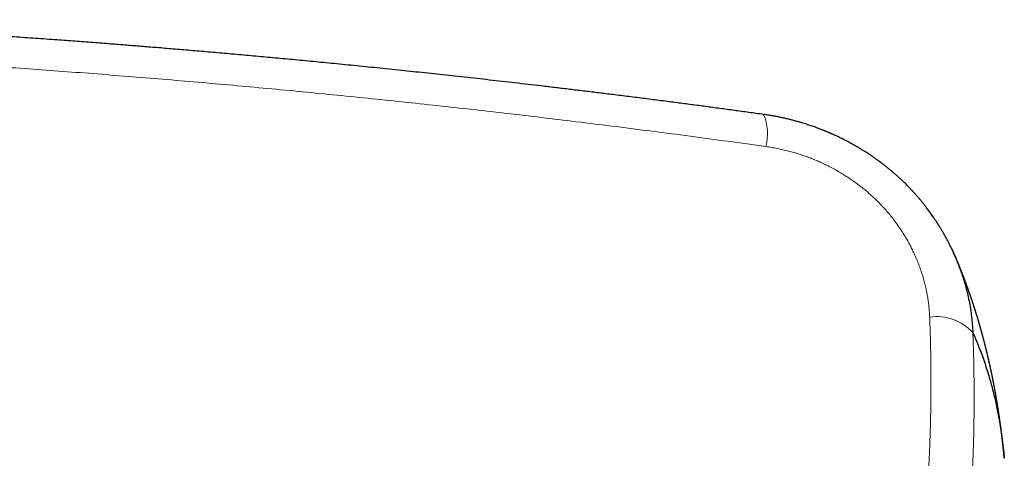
# Model space of a CAD drawing. Header units: millimetres. Extents: x 8 to 755, y 12 to 435.
# Tile 33 of 53: x 433 to 487, y 393 to 417. Entities that reach past the tile are written whole.
import ezdxf

# ---------------------------------------------------------------- set-up
doc = ezdxf.new("R2010")
doc.units = ezdxf.units.MM

msp = doc.modelspace()

# ---------------------------------------------------------------- linework, layer by layer
at = {"color": 252, "linetype": 'Continuous', "lineweight": 0}
msp.add_line((484.142, 404.272), (484.16, 404.226), dxfattribs=at)
at = {"color": 7, "linetype": 'Continuous', "lineweight": 30}
msp.add_line((484.167, 404.215), (484.162, 404.227), dxfattribs=at)
at = {"color": 252, "linetype": 'Continuous', "lineweight": 0}
for centre, radius, start, end in [((471.005, 410.942), 2.842, 346.036, 22.3509), ((483.154, 398.231), 2.679, 42.1815, 98.3417)]:
    msp.add_arc(centre, radius, start, end, dxfattribs=at)
at = {"color": 7, "linetype": 'Continuous', "lineweight": 30}
for points, knots in [([(473.634, 412.023), (473.364, 412.06), (472.828, 412.134), (472.026, 412.243), (471.232, 412.35), (470.445, 412.456), (469.665, 412.559), (468.847, 412.666), (467.992, 412.776), (467.101, 412.89), (466.221, 413.002), (465.38, 413.107), (464.58, 413.205), (463.82, 413.298), (463.067, 413.389), (462.323, 413.478), (461.587, 413.566), (460.859, 413.651), (460.139, 413.734), (459.427, 413.816), (458.724, 413.896), (458.029, 413.974), (457.342, 414.05), (456.663, 414.125), (455.993, 414.198), (455.331, 414.269), (454.677, 414.339), (454.021, 414.408), (453.364, 414.477), (452.706, 414.545), (452.056, 414.611), (451.416, 414.676), (450.785, 414.739), (450.173, 414.8), (449.578, 414.858), (449.001, 414.914), (448.433, 414.969), (447.873, 415.022), (447.321, 415.074), (446.778, 415.124), (446.243, 415.174), (445.708, 415.223), (445.174, 415.271), (444.641, 415.319), (444.117, 415.365), (443.602, 415.411), (443.096, 415.455), (442.599, 415.498), (442.112, 415.539), (441.634, 415.58), (441.165, 415.619), (440.705, 415.657), (440.255, 415.694), (439.822, 415.729), (439.406, 415.763), (439.007, 415.795), (438.616, 415.826), (438.233, 415.856), (437.817, 415.888), (437.364, 415.924), (436.872, 415.961), (436.381, 415.998), (435.889, 416.035), (435.397, 416.072), (434.679, 416.124), (433.735, 416.192), (432.489, 416.279), (431.162, 416.369), (429.755, 416.461), (428.307, 416.552), (426.819, 416.642), (425.289, 416.731), (423.752, 416.816), (422.208, 416.898), (420.703, 416.973), (419.239, 417.043), (417.817, 417.107), (416.391, 417.168), (415.386, 417.21), (414.856, 417.23), (414.803, 417.232)], [0, 0, 0, 0, 0.013888, 0.027646, 0.041276, 0.054776, 0.068147, 0.081389, 0.096829, 0.112089, 0.12717, 0.142071, 0.155224, 0.168233, 0.181099, 0.193821, 0.2064, 0.218836, 0.231128, 0.243277, 0.255282, 0.267144, 0.278862, 0.290436, 0.301867, 0.313155, 0.324298, 0.335299, 0.346668, 0.357881, 0.368935, 0.379832, 0.390571, 0.401153, 0.411106, 0.420916, 0.430582, 0.440104, 0.449482, 0.458717, 0.467808, 0.476755, 0.485974, 0.495035, 0.503938, 0.512683, 0.521271, 0.529701, 0.537973, 0.546087, 0.554043, 0.561841, 0.569482, 0.576964, 0.583875, 0.590645, 0.597275, 0.603764, 0.610113, 0.618474, 0.626784, 0.635107, 0.643444, 0.651793, 0.660156, 0.679922, 0.69976, 0.723473, 0.74729, 0.771211, 0.796955, 0.822819, 0.848801, 0.874903, 0.901123, 0.925063, 0.949101, 0.973199, 0.997297, 1, 1, 1, 1]), ([(484.162, 404.227), (484.125, 404.31), (484.05, 404.482), (483.928, 404.74), (483.797, 405.001), (483.688, 405.206), (483.607, 405.353), (483.557, 405.443), (483.508, 405.529), (483.462, 405.608), (483.42, 405.679), (483.381, 405.743), (483.347, 405.8), (483.316, 405.85), (483.29, 405.891), (483.269, 405.925), (483.252, 405.952), (483.238, 405.974), (483.229, 405.989), (483.222, 406), (483.215, 406.011), (483.206, 406.025), (483.192, 406.046), (483.174, 406.074), (483.151, 406.11), (483.124, 406.152), (483.092, 406.2), (483.055, 406.255), (482.982, 406.363), (482.872, 406.522), (482.726, 406.724), (482.592, 406.902), (482.47, 407.058), (482.363, 407.192), (482.258, 407.319), (482.175, 407.417), (482.113, 407.49), (482.071, 407.538), (482.03, 407.584), (481.996, 407.623), (481.969, 407.653), (481.95, 407.673), (481.936, 407.69), (481.924, 407.702), (481.914, 407.713), (481.902, 407.727), (481.885, 407.745), (481.864, 407.768), (481.841, 407.794), (481.816, 407.821), (481.777, 407.863), (481.722, 407.921), (481.653, 407.993), (481.581, 408.067), (481.506, 408.143), (481.426, 408.222), (481.339, 408.307), (481.245, 408.397), (481.144, 408.492), (481.035, 408.592), (480.918, 408.696), (480.794, 408.805), (480.662, 408.917), (480.549, 409.011), (480.458, 409.085), (480.393, 409.137), (480.334, 409.183), (480.28, 409.226), (480.232, 409.263), (480.19, 409.296), (480.153, 409.324), (480.122, 409.347), (480.097, 409.366), (480.08, 409.378), (480.068, 409.387), (480.057, 409.396), (480.044, 409.406), (480.027, 409.418), (480.007, 409.433), (479.984, 409.45), (479.955, 409.471), (479.917, 409.498), (479.872, 409.532), (479.82, 409.568), (479.763, 409.609), (479.699, 409.653), (479.6, 409.722), (479.465, 409.813), (479.267, 409.943), (479.038, 410.087), (478.776, 410.244), (478.557, 410.369), (478.383, 410.464), (478.257, 410.531), (478.132, 410.597), (478.011, 410.658), (477.901, 410.712), (477.802, 410.761), (477.713, 410.803), (477.632, 410.841), (477.559, 410.875), (477.493, 410.905), (477.435, 410.931), (477.391, 410.95), (477.36, 410.964), (477.339, 410.974), (477.319, 410.982), (477.301, 410.99), (477.282, 410.998), (477.261, 411.007), (477.233, 411.019), (477.198, 411.034), (477.156, 411.052), (477.107, 411.073), (477.051, 411.096), (476.987, 411.122), (476.914, 411.152), (476.832, 411.184), (476.742, 411.219), (476.645, 411.256), (476.54, 411.295), (476.429, 411.336), (476.313, 411.377), (476.191, 411.418), (476.063, 411.461), (475.927, 411.505), (475.781, 411.55), (475.623, 411.597), (475.455, 411.645), (475.279, 411.693), (475.094, 411.741), (474.9, 411.788), (474.702, 411.832), (474.5, 411.875), (474.294, 411.916), (474.081, 411.954), (473.86, 411.991), (473.71, 412.012), (473.634, 412.023)], [0, 0, 0, 0, 0.020104, 0.04144, 0.063071, 0.085006, 0.092802, 0.100609, 0.10798, 0.114756, 0.120938, 0.126432, 0.131353, 0.135701, 0.139476, 0.142244, 0.144595, 0.146527, 0.147904, 0.148574, 0.149442, 0.15072, 0.152408, 0.154951, 0.158075, 0.16178, 0.166066, 0.170932, 0.176263, 0.195133, 0.213476, 0.231293, 0.24431, 0.256992, 0.269059, 0.280458, 0.285262, 0.289936, 0.294481, 0.298878, 0.301295, 0.303309, 0.304921, 0.306131, 0.306963, 0.308288, 0.310125, 0.31247, 0.315062, 0.31776, 0.320565, 0.327595, 0.335215, 0.342518, 0.350286, 0.358516, 0.36728, 0.376833, 0.387002, 0.397786, 0.409183, 0.421192, 0.433812, 0.447041, 0.453468, 0.459484, 0.46498, 0.469956, 0.474411, 0.478282, 0.481652, 0.484522, 0.48684, 0.488294, 0.489182, 0.490113, 0.49133, 0.492833, 0.494623, 0.496699, 0.499062, 0.502657, 0.506761, 0.511373, 0.516493, 0.52212, 0.52823, 0.542908, 0.557576, 0.579785, 0.601977, 0.624152, 0.634602, 0.645048, 0.655463, 0.665328, 0.674454, 0.682216, 0.689348, 0.695853, 0.70173, 0.706978, 0.711598, 0.715517, 0.717391, 0.719068, 0.720612, 0.722027, 0.723358, 0.725025, 0.727127, 0.729942, 0.733283, 0.737151, 0.741546, 0.746467, 0.752261, 0.758647, 0.765625, 0.773194, 0.781354, 0.790106, 0.798899, 0.808217, 0.81806, 0.828429, 0.839322, 0.851449, 0.864166, 0.877474, 0.891373, 0.905862, 0.920941, 0.935701, 0.950986, 0.966797, 0.983135, 1, 1, 1, 1]), ([(486.871, 393.119), (486.87, 393.128), (486.868, 393.145), (486.866, 393.169), (486.864, 393.189), (486.862, 393.206), (486.861, 393.22), (486.86, 393.232), (486.859, 393.243), (486.858, 393.253), (486.857, 393.263), (486.856, 393.275), (486.854, 393.289), (486.853, 393.302), (486.852, 393.314), (486.851, 393.324), (486.85, 393.334), (486.849, 393.346), (486.847, 393.362), (486.845, 393.381), (486.844, 393.4), (486.842, 393.417), (486.84, 393.433), (486.839, 393.447), (486.837, 393.462), (486.836, 393.477), (486.834, 393.492), (486.833, 393.504), (486.832, 393.516), (486.831, 393.526), (486.83, 393.535), (486.829, 393.544), (486.828, 393.556), (486.826, 393.569), (486.825, 393.584), (486.823, 393.598), (486.822, 393.609), (486.821, 393.619), (486.82, 393.628), (486.819, 393.64), (486.817, 393.654), (486.816, 393.669), (486.814, 393.684), (486.813, 393.698), (486.811, 393.711), (486.81, 393.722), (486.809, 393.734), (486.807, 393.749), (486.806, 393.766), (486.804, 393.783), (486.802, 393.8), (486.8, 393.813), (486.799, 393.824), (486.798, 393.835), (486.797, 393.848), (486.795, 393.863), (486.793, 393.877), (486.792, 393.89), (486.791, 393.9), (486.79, 393.909), (486.789, 393.92), (486.787, 393.932), (486.786, 393.947), (486.784, 393.962), (486.782, 393.977), (486.78, 393.993), (486.779, 394.009), (486.777, 394.027), (486.775, 394.045), (486.772, 394.065), (486.77, 394.085), (486.768, 394.103), (486.766, 394.12), (486.764, 394.134), (486.763, 394.148), (486.761, 394.159), (486.76, 394.171), (486.759, 394.183), (486.757, 394.197), (486.755, 394.212), (486.753, 394.227), (486.752, 394.24), (486.75, 394.253), (486.749, 394.265), (486.747, 394.278), (486.745, 394.293), (486.744, 394.308), (486.742, 394.323), (486.74, 394.337), (486.739, 394.348), (486.738, 394.358), (486.737, 394.367), (486.735, 394.377), (486.734, 394.389), (486.732, 394.404), (486.73, 394.419), (486.728, 394.434), (486.726, 394.451), (486.724, 394.472), (486.72, 394.499), (486.717, 394.527), (486.713, 394.555), (486.71, 394.58), (486.707, 394.602), (486.704, 394.624), (486.702, 394.645), (486.699, 394.665), (486.697, 394.685), (486.694, 394.705), (486.691, 394.727), (486.689, 394.747), (486.686, 394.767), (486.684, 394.784), (486.682, 394.8), (486.68, 394.814), (486.678, 394.828), (486.676, 394.842), (486.674, 394.857), (486.672, 394.872), (486.67, 394.887), (486.668, 394.902), (486.667, 394.914), (486.665, 394.924), (486.664, 394.933), (486.663, 394.943), (486.661, 394.957), (486.659, 394.972), (486.656, 394.989), (486.654, 395.008), (486.651, 395.026), (486.649, 395.046), (486.646, 395.065), (486.643, 395.086), (486.64, 395.108), (486.637, 395.13), (486.634, 395.148), (486.632, 395.163), (486.631, 395.173), (486.629, 395.183), (486.628, 395.192), (486.627, 395.202), (486.625, 395.215), (486.623, 395.228), (486.621, 395.242), (486.619, 395.257), (486.617, 395.271), (486.615, 395.286), (486.612, 395.302), (486.61, 395.319), (486.608, 395.335), (486.606, 395.349), (486.604, 395.362), (486.602, 395.373), (486.601, 395.382), (486.6, 395.391), (486.598, 395.402), (486.596, 395.415), (486.594, 395.429), (486.592, 395.445), (486.589, 395.461), (486.587, 395.476), (486.585, 395.492), (486.582, 395.507), (486.58, 395.524), (486.577, 395.542), (486.575, 395.56), (486.572, 395.579), (486.569, 395.598), (486.566, 395.619), (486.563, 395.637), (486.56, 395.656), (486.557, 395.675), (486.554, 395.694), (486.551, 395.714), (486.549, 395.729), (486.547, 395.741), (486.545, 395.751), (486.544, 395.762), (486.542, 395.774), (486.54, 395.787), (486.538, 395.801), (486.535, 395.818), (486.532, 395.839), (486.527, 395.868), (486.522, 395.899), (486.517, 395.93), (486.512, 395.96), (486.507, 395.991), (486.503, 396.02), (486.499, 396.045), (486.495, 396.066), (486.492, 396.085), (486.489, 396.104), (486.486, 396.124), (486.483, 396.143), (486.48, 396.161), (486.477, 396.178), (486.474, 396.194), (486.471, 396.211), (486.468, 396.231), (486.464, 396.252), (486.461, 396.272), (486.458, 396.289), (486.455, 396.306), (486.453, 396.323), (486.45, 396.34), (486.447, 396.357), (486.444, 396.373), (486.442, 396.386), (486.44, 396.397), (486.438, 396.407), (486.437, 396.417), (486.434, 396.428), (486.432, 396.442), (486.429, 396.458), (486.426, 396.475), (486.424, 396.492), (486.421, 396.507), (486.419, 396.52), (486.415, 396.539), (486.411, 396.561), (486.407, 396.585), (486.403, 396.607), (486.4, 396.626), (486.396, 396.647), (486.392, 396.67), (486.388, 396.693), (486.384, 396.714), (486.381, 396.731), (486.378, 396.746), (486.376, 396.762), (486.372, 396.779), (486.369, 396.798), (486.366, 396.815), (486.364, 396.828), (486.362, 396.838), (486.36, 396.846), (486.359, 396.854), (486.357, 396.863), (486.355, 396.875), (486.352, 396.891), (486.349, 396.908), (486.346, 396.926), (486.343, 396.942), (486.34, 396.957), (486.337, 396.971), (486.335, 396.985), (486.332, 396.998), (486.328, 397.02), (486.323, 397.049), (486.317, 397.077), (486.314, 397.097), (486.311, 397.108), (486.309, 397.12), (486.306, 397.134), (486.304, 397.148), (486.301, 397.162), (486.299, 397.174), (486.297, 397.184), (486.295, 397.194), (486.293, 397.206), (486.29, 397.221), (486.287, 397.237), (486.283, 397.255), (486.28, 397.272), (486.277, 397.288), (486.274, 397.303), (486.271, 397.319), (486.267, 397.336), (486.264, 397.355), (486.26, 397.375), (486.256, 397.395), (486.252, 397.415), (486.248, 397.433), (486.245, 397.451), (486.241, 397.47), (486.237, 397.489), (486.233, 397.508), (486.23, 397.523), (486.228, 397.536), (486.225, 397.546), (486.223, 397.558), (486.22, 397.571), (486.217, 397.587), (486.214, 397.602), (486.211, 397.617), (486.209, 397.629), (486.207, 397.639), (486.204, 397.649), (486.202, 397.662), (486.199, 397.676), (486.195, 397.693), (486.192, 397.712), (486.188, 397.73), (486.184, 397.746), (486.181, 397.764), (486.177, 397.783), (486.172, 397.805), (486.168, 397.827), (486.163, 397.848), (486.159, 397.867), (486.156, 397.882), (486.153, 397.895), (486.15, 397.908), (486.147, 397.924), (486.143, 397.941), (486.14, 397.959), (486.136, 397.974), (486.133, 397.989), (486.13, 398.004), (486.127, 398.02), (486.123, 398.038), (486.119, 398.054), (486.116, 398.069), (486.114, 398.08), (486.112, 398.089), (486.11, 398.099), (486.107, 398.11), (486.104, 398.124), (486.101, 398.139), (486.097, 398.154), (486.094, 398.169), (486.091, 398.185), (486.087, 398.201), (486.084, 398.217), (486.08, 398.235), (486.076, 398.252), (486.072, 398.267), (486.069, 398.282), (486.066, 398.296), (486.063, 398.311), (486.059, 398.327), (486.055, 398.344), (486.051, 398.364), (486.047, 398.382), (486.043, 398.398), (486.041, 398.409), (486.039, 398.418), (486.037, 398.427), (486.034, 398.437), (486.031, 398.45), (486.028, 398.465), (486.024, 398.481), (486.021, 398.496), (486.018, 398.51), (486.015, 398.523), (486.012, 398.536), (486.008, 398.55), (486.005, 398.565), (486.001, 398.581), (485.998, 398.595), (485.995, 398.607), (485.993, 398.616), (485.991, 398.625), (485.989, 398.635), (485.986, 398.647), (485.983, 398.66), (485.98, 398.673), (485.977, 398.685), (485.975, 398.695), (485.972, 398.705), (485.97, 398.716), (485.967, 398.728), (485.964, 398.742), (485.96, 398.757), (485.957, 398.77), (485.954, 398.782), (485.951, 398.796), (485.947, 398.813), (485.942, 398.834), (485.937, 398.855), (485.931, 398.877), (485.926, 398.9), (485.921, 398.921), (485.916, 398.941), (485.912, 398.96), (485.907, 398.979), (485.902, 398.997), (485.898, 399.015), (485.894, 399.032), (485.89, 399.047), (485.887, 399.061), (485.884, 399.074), (485.88, 399.087), (485.877, 399.1), (485.874, 399.112), (485.871, 399.126), (485.867, 399.141), (485.863, 399.157), (485.859, 399.172), (485.856, 399.185), (485.854, 399.194), (485.852, 399.203), (485.849, 399.213), (485.847, 399.223), (485.843, 399.236), (485.84, 399.251), (485.835, 399.268), (485.831, 399.285), (485.827, 399.3), (485.823, 399.316), (485.818, 399.335), (485.813, 399.356), (485.807, 399.378), (485.802, 399.399), (485.797, 399.418), (485.793, 399.435), (485.789, 399.449), (485.786, 399.463), (485.782, 399.477), (485.778, 399.493), (485.773, 399.511), (485.769, 399.527), (485.765, 399.542), (485.761, 399.557), (485.757, 399.574), (485.752, 399.592), (485.747, 399.611), (485.743, 399.627), (485.74, 399.639), (485.737, 399.649), (485.735, 399.658), (485.732, 399.669), (485.729, 399.682), (485.725, 399.695), (485.721, 399.71), (485.717, 399.726), (485.713, 399.741), (485.709, 399.755), (485.706, 399.767), (485.702, 399.78), (485.699, 399.793), (485.694, 399.811), (485.688, 399.833), (485.682, 399.854), (485.678, 399.872), (485.674, 399.886), (485.67, 399.901), (485.665, 399.918), (485.661, 399.934), (485.656, 399.95), (485.653, 399.962), (485.651, 399.971), (485.649, 399.979), (485.646, 399.986), (485.644, 399.996), (485.64, 400.01), (485.636, 400.025), (485.631, 400.041), (485.627, 400.055), (485.624, 400.069), (485.62, 400.082), (485.616, 400.095), (485.612, 400.11), (485.608, 400.126), (485.603, 400.142), (485.599, 400.157), (485.595, 400.172), (485.591, 400.187), (485.587, 400.202), (485.582, 400.219), (485.577, 400.236), (485.572, 400.253), (485.568, 400.268), (485.564, 400.283), (485.56, 400.295), (485.557, 400.306), (485.554, 400.319), (485.549, 400.334), (485.544, 400.352), (485.539, 400.37), (485.534, 400.386), (485.53, 400.401), (485.526, 400.414), (485.522, 400.428), (485.518, 400.443), (485.513, 400.46), (485.508, 400.476), (485.504, 400.49), (485.501, 400.502), (485.498, 400.513), (485.494, 400.526), (485.489, 400.541), (485.485, 400.557), (485.479, 400.576), (485.474, 400.595), (485.468, 400.613), (485.463, 400.632), (485.457, 400.652), (485.45, 400.675), (485.442, 400.701), (485.434, 400.728), (485.426, 400.757), (485.416, 400.788), (485.407, 400.82), (485.397, 400.853), (485.388, 400.882), (485.379, 400.911), (485.371, 400.938), (485.362, 400.966), (485.354, 400.994), (485.345, 401.024), (485.335, 401.054), (485.326, 401.084), (485.316, 401.116), (485.307, 401.147), (485.298, 401.175), (485.289, 401.202), (485.28, 401.231), (485.27, 401.262), (485.259, 401.297), (485.248, 401.333), (485.235, 401.373), (485.223, 401.41), (485.212, 401.444), (485.203, 401.472), (485.195, 401.498), (485.187, 401.523), (485.179, 401.546), (485.17, 401.573), (485.161, 401.603), (485.149, 401.638), (485.137, 401.675), (485.123, 401.716), (485.11, 401.755), (485.098, 401.792), (485.087, 401.824), (485.077, 401.854), (485.068, 401.882), (485.059, 401.909), (485.05, 401.936), (485.04, 401.963), (485.031, 401.991), (485.02, 402.021), (485.01, 402.053), (484.998, 402.086), (484.987, 402.119), (484.976, 402.151), (484.965, 402.181), (484.955, 402.209), (484.946, 402.237), (484.936, 402.264), (484.927, 402.291), (484.917, 402.319), (484.906, 402.348), (484.895, 402.38), (484.883, 402.414), (484.87, 402.449), (484.858, 402.484), (484.846, 402.517), (484.835, 402.547), (484.824, 402.577), (484.813, 402.609), (484.8, 402.643), (484.787, 402.68), (484.775, 402.711), (484.766, 402.737), (484.758, 402.757), (484.752, 402.775), (484.745, 402.792), (484.739, 402.808), (484.734, 402.824), (484.727, 402.84), (484.721, 402.857), (484.715, 402.874), (484.708, 402.892), (484.7, 402.913), (484.691, 402.938), (484.68, 402.967), (484.668, 402.998), (484.656, 403.029), (484.645, 403.058), (484.635, 403.086), (484.625, 403.111), (484.616, 403.134), (484.608, 403.155), (484.6, 403.177), (484.59, 403.201), (484.58, 403.227), (484.57, 403.254), (484.559, 403.281), (484.549, 403.307), (484.54, 403.331), (484.531, 403.354), (484.522, 403.376), (484.515, 403.395), (484.508, 403.412), (484.502, 403.427), (484.496, 403.441), (484.491, 403.454), (484.486, 403.467), (484.48, 403.482), (484.474, 403.499), (484.466, 403.518), (484.458, 403.539), (484.449, 403.561), (484.44, 403.583), (484.431, 403.606), (484.422, 403.627), (484.414, 403.646), (484.406, 403.666), (484.399, 403.685), (484.39, 403.706), (484.382, 403.727), (484.373, 403.748), (484.363, 403.771), (484.353, 403.798), (484.341, 403.826), (484.33, 403.854), (484.318, 403.881), (484.307, 403.908), (484.296, 403.934), (484.287, 403.957), (484.278, 403.978), (484.27, 403.998), (484.261, 404.017), (484.253, 404.037), (484.245, 404.056), (484.236, 404.077), (484.227, 404.098), (484.218, 404.12), (484.208, 404.144), (484.197, 404.17), (484.186, 404.196), (484.176, 404.22), (484.166, 404.241), (484.158, 404.262), (484.149, 404.282), (484.14, 404.303), (484.13, 404.326), (484.12, 404.35), (484.108, 404.376), (484.098, 404.401), (484.088, 404.424), (484.078, 404.445), (484.069, 404.465), (484.061, 404.484), (484.053, 404.502), (484.048, 404.515), (484.043, 404.524), (484.041, 404.531), (484.038, 404.538), (484.035, 404.544), (484.032, 404.551), (484.027, 404.561), (484.022, 404.574), (484.014, 404.59), (484.006, 404.61), (483.999, 404.624), (483.996, 404.632)], [0, 0, 0, 0, 0.001844, 0.00353, 0.005059, 0.006433, 0.007639, 0.008666, 0.009515, 0.010282, 0.011132, 0.012151, 0.013338, 0.014515, 0.015511, 0.016326, 0.01697, 0.017999, 0.019337, 0.020984, 0.022668, 0.024151, 0.025413, 0.026519, 0.027749, 0.029155, 0.030289, 0.031391, 0.03235, 0.033164, 0.033845, 0.034606, 0.035535, 0.03675, 0.038089, 0.039241, 0.040174, 0.040896, 0.041672, 0.042639, 0.043797, 0.04514, 0.046462, 0.047639, 0.048697, 0.049635, 0.050497, 0.051755, 0.053196, 0.05479, 0.056196, 0.057319, 0.058066, 0.058983, 0.060103, 0.061422, 0.062677, 0.063713, 0.064531, 0.065234, 0.066111, 0.067178, 0.068412, 0.06976, 0.071015, 0.072162, 0.073697, 0.075098, 0.076645, 0.078335, 0.080037, 0.081724, 0.083035, 0.084253, 0.085349, 0.086322, 0.087209, 0.08827, 0.08943, 0.090748, 0.091993, 0.093115, 0.094118, 0.095167, 0.09627, 0.097484, 0.098809, 0.100156, 0.101309, 0.10226, 0.103009, 0.103674, 0.10453, 0.105587, 0.106823, 0.108169, 0.109418, 0.11056, 0.112552, 0.114691, 0.117329, 0.119734, 0.121715, 0.123555, 0.125437, 0.127308, 0.128902, 0.130508, 0.132191, 0.133977, 0.135985, 0.137427, 0.138927, 0.140287, 0.141485, 0.142586, 0.14382, 0.144998, 0.146288, 0.147662, 0.148887, 0.149909, 0.150729, 0.151382, 0.152262, 0.153387, 0.154757, 0.156263, 0.157644, 0.159434, 0.16097, 0.162605, 0.164413, 0.166261, 0.168107, 0.169911, 0.170909, 0.171808, 0.172608, 0.173331, 0.174189, 0.175213, 0.176417, 0.177657, 0.17878, 0.18004, 0.181234, 0.182596, 0.184131, 0.185459, 0.186746, 0.187839, 0.188736, 0.189451, 0.190143, 0.191036, 0.192132, 0.193431, 0.194791, 0.19604, 0.197469, 0.198718, 0.19996, 0.20138, 0.202966, 0.204521, 0.205979, 0.207824, 0.209517, 0.211081, 0.212563, 0.214186, 0.215922, 0.217565, 0.219097, 0.21983, 0.220664, 0.221598, 0.222633, 0.223768, 0.224973, 0.22603, 0.228099, 0.230364, 0.233379, 0.236022, 0.238245, 0.24101, 0.243886, 0.245788, 0.247457, 0.249099, 0.250724, 0.252359, 0.254013, 0.255661, 0.256944, 0.25825, 0.259746, 0.261456, 0.263354, 0.265051, 0.266476, 0.267804, 0.269336, 0.270714, 0.272219, 0.273618, 0.274801, 0.275768, 0.276413, 0.277219, 0.278236, 0.279463, 0.280711, 0.282357, 0.28378, 0.284985, 0.286135, 0.287299, 0.289619, 0.291898, 0.29351, 0.295143, 0.296828, 0.298792, 0.301078, 0.302737, 0.304174, 0.305398, 0.306688, 0.308158, 0.309809, 0.311526, 0.312453, 0.313271, 0.313979, 0.314578, 0.315215, 0.316309, 0.317695, 0.319173, 0.320812, 0.322235, 0.32345, 0.324607, 0.325766, 0.326927, 0.328091, 0.33131, 0.334485, 0.335333, 0.336287, 0.337346, 0.338511, 0.339782, 0.341007, 0.342016, 0.342808, 0.343645, 0.344677, 0.345925, 0.347388, 0.34886, 0.350395, 0.35175, 0.352955, 0.35429, 0.355829, 0.357488, 0.359029, 0.36093, 0.362616, 0.364203, 0.3657, 0.367253, 0.368954, 0.370622, 0.372165, 0.372931, 0.373797, 0.374811, 0.375975, 0.377286, 0.378716, 0.380036, 0.381052, 0.381804, 0.382641, 0.383702, 0.384951, 0.386359, 0.388125, 0.389681, 0.391027, 0.392363, 0.39417, 0.396117, 0.397997, 0.399803, 0.401448, 0.40286, 0.403798, 0.404857, 0.406222, 0.407842, 0.409343, 0.410646, 0.411859, 0.413117, 0.414527, 0.416087, 0.417612, 0.418862, 0.419837, 0.42049, 0.421278, 0.422268, 0.42346, 0.424827, 0.426136, 0.427333, 0.428799, 0.430094, 0.431488, 0.433034, 0.434588, 0.435928, 0.437099, 0.438308, 0.439584, 0.440909, 0.442403, 0.444095, 0.445983, 0.447166, 0.448135, 0.44889, 0.449598, 0.450455, 0.451461, 0.45284, 0.454314, 0.45565, 0.456841, 0.457966, 0.459003, 0.46018, 0.461512, 0.462978, 0.464303, 0.465177, 0.465905, 0.466616, 0.467494, 0.468544, 0.46976, 0.470941, 0.471966, 0.472836, 0.473578, 0.474475, 0.475604, 0.476875, 0.478143, 0.479296, 0.480335, 0.481259, 0.483028, 0.484773, 0.486564, 0.4885, 0.490601, 0.492313, 0.494053, 0.495713, 0.497286, 0.49895, 0.500524, 0.502046, 0.503345, 0.504456, 0.505596, 0.506803, 0.507799, 0.508869, 0.510056, 0.511361, 0.512784, 0.514233, 0.515267, 0.516091, 0.516766, 0.517557, 0.518495, 0.519579, 0.520806, 0.522459, 0.523939, 0.525247, 0.526421, 0.528125, 0.530085, 0.532025, 0.533837, 0.535512, 0.537001, 0.538297, 0.53926, 0.540485, 0.541999, 0.543574, 0.54496, 0.546172, 0.547468, 0.548939, 0.55059, 0.552302, 0.553745, 0.554902, 0.55552, 0.556266, 0.557216, 0.558368, 0.55962, 0.560771, 0.56233, 0.563643, 0.564765, 0.565879, 0.567, 0.568129, 0.569278, 0.571607, 0.57384, 0.574935, 0.576122, 0.577613, 0.578932, 0.580423, 0.581873, 0.58302, 0.583707, 0.584278, 0.584941, 0.585709, 0.586938, 0.588361, 0.58977, 0.591056, 0.592217, 0.593255, 0.594441, 0.595759, 0.597204, 0.59858, 0.599979, 0.601196, 0.602465, 0.6038, 0.605245, 0.60694, 0.608226, 0.60963, 0.610972, 0.612049, 0.612863, 0.613938, 0.615317, 0.616999, 0.618575, 0.62, 0.621274, 0.622398, 0.623554, 0.624877, 0.626501, 0.627977, 0.629145, 0.630069, 0.631072, 0.632199, 0.633449, 0.634944, 0.636543, 0.638245, 0.639941, 0.641403, 0.643256, 0.645264, 0.647498, 0.649905, 0.652451, 0.655109, 0.658169, 0.660969, 0.663584, 0.666062, 0.668456, 0.670848, 0.673339, 0.676004, 0.678556, 0.681281, 0.684158, 0.686893, 0.689396, 0.691721, 0.693963, 0.696987, 0.699997, 0.703185, 0.706671, 0.710462, 0.713093, 0.715604, 0.71792, 0.720065, 0.722137, 0.724144, 0.727153, 0.730195, 0.733478, 0.737046, 0.740932, 0.744012, 0.746839, 0.749445, 0.751931, 0.754314, 0.756678, 0.759063, 0.761566, 0.764204, 0.767048, 0.770066, 0.773081, 0.775903, 0.778544, 0.781103, 0.783517, 0.78591, 0.788318, 0.790784, 0.793337, 0.796152, 0.799258, 0.802517, 0.805645, 0.808564, 0.811219, 0.813805, 0.816565, 0.819729, 0.822972, 0.826493, 0.828229, 0.829997, 0.831704, 0.833194, 0.834482, 0.83602, 0.837482, 0.838917, 0.840425, 0.842019, 0.843886, 0.846066, 0.848883, 0.85166, 0.854434, 0.857142, 0.859643, 0.861876, 0.86391, 0.865768, 0.867686, 0.869842, 0.872203, 0.874716, 0.87726, 0.879441, 0.881627, 0.883818, 0.885796, 0.887464, 0.888993, 0.890446, 0.891559, 0.892721, 0.893937, 0.895228, 0.896728, 0.89846, 0.900332, 0.902374, 0.904458, 0.906508, 0.908503, 0.910254, 0.911705, 0.913702, 0.915573, 0.917467, 0.919265, 0.921354, 0.92384, 0.926391, 0.928936, 0.93148, 0.933983, 0.936281, 0.938363, 0.940247, 0.942081, 0.943919, 0.945508, 0.94731, 0.94923, 0.951203, 0.953202, 0.955201, 0.957733, 0.960138, 0.962352, 0.96429, 0.966116, 0.967943, 0.969782, 0.971878, 0.974144, 0.976525, 0.978924, 0.980923, 0.982886, 0.984773, 0.986536, 0.988103, 0.989529, 0.990147, 0.99076, 0.991368, 0.991972, 0.992604, 0.993419, 0.994641, 0.996145, 0.997931, 1, 1, 1, 1]), ([(484.16, 404.226), (484.265, 403.972), (484.483, 403.445), (484.739, 402.621), (484.942, 401.765), (485.083, 400.899), (485.121, 400.319), (485.14, 400.03)], [0, 0, 0, 0, 0.188398, 0.391619, 0.594619, 0.7974, 1, 1, 1, 1]), ([(485.14, 400.03), (485.197, 399.899), (485.312, 399.639), (485.474, 399.238), (485.629, 398.831), (485.776, 398.417), (485.915, 397.996), (486.04, 397.584), (486.153, 397.183), (486.255, 396.794), (486.342, 396.433), (486.399, 396.177), (486.427, 396.051), (486.433, 396.02), (486.435, 396.01), (486.437, 396.001), (486.439, 395.991), (486.441, 395.982), (486.445, 395.962), (486.452, 395.931), (486.462, 395.884), (486.473, 395.83), (486.485, 395.769), (486.498, 395.706), (486.511, 395.641), (486.524, 395.574), (486.537, 395.502), (486.552, 395.426), (486.566, 395.346), (486.581, 395.263), (486.597, 395.177), (486.61, 395.097), (486.623, 395.023), (486.634, 394.955), (486.643, 394.904), (486.648, 394.87), (486.651, 394.853), (486.654, 394.833), (486.657, 394.812), (486.661, 394.791), (486.666, 394.761), (486.672, 394.722), (486.68, 394.668), (486.689, 394.607), (486.699, 394.541), (486.708, 394.478), (486.717, 394.417), (486.726, 394.358), (486.734, 394.301), (486.741, 394.248), (486.748, 394.198), (486.754, 394.153), (486.76, 394.109), (486.765, 394.067), (486.77, 394.027), (486.775, 393.988), (486.78, 393.95), (486.784, 393.913), (486.789, 393.878), (486.793, 393.846), (486.796, 393.817), (486.799, 393.79), (486.802, 393.765), (486.805, 393.742), (486.807, 393.722), (486.809, 393.708), (486.81, 393.701), (486.81, 393.699), (486.81, 393.698), (486.81, 393.696), (486.811, 393.694), (486.811, 393.691), (486.812, 393.678), (486.816, 393.648), (486.823, 393.586), (486.832, 393.501), (486.843, 393.403), (486.852, 393.306), (486.862, 393.212), (486.868, 393.149), (486.871, 393.119)], [0, 0, 0, 0, 0.064432, 0.128877, 0.193337, 0.257811, 0.3223, 0.386805, 0.443582, 0.500372, 0.557176, 0.599174, 0.609523, 0.610879, 0.612234, 0.613589, 0.614945, 0.6163, 0.617511, 0.623286, 0.629209, 0.637455, 0.645971, 0.654755, 0.663809, 0.673131, 0.682723, 0.69347, 0.704535, 0.71592, 0.727623, 0.739645, 0.748664, 0.757855, 0.767217, 0.7693, 0.77145, 0.774333, 0.777189, 0.780019, 0.782823, 0.789328, 0.795687, 0.804806, 0.813607, 0.82209, 0.830256, 0.838105, 0.845636, 0.852849, 0.859183, 0.865249, 0.871049, 0.876582, 0.881848, 0.886847, 0.891996, 0.896827, 0.901341, 0.905538, 0.909416, 0.912977, 0.91622, 0.91922, 0.921884, 0.924214, 0.924441, 0.924663, 0.924882, 0.925098, 0.925309, 0.92562, 0.926357, 0.930396, 0.937554, 0.950571, 0.963346, 0.975879, 0.98817, 1, 1, 1, 1])]:
    msp.add_open_spline(points, degree=3, knots=knots, dxfattribs=at)
at = {"color": 252, "linetype": 'Continuous', "lineweight": 0}
for points, knots in [([(419.358, 415.345), (420, 415.314), (421.282, 415.252), (423.206, 415.151), (425.129, 415.045), (427.051, 414.932), (428.961, 414.814), (430.86, 414.69), (432.745, 414.561), (434.631, 414.426), (436.528, 414.284), (438.437, 414.135), (440.358, 413.979), (442.277, 413.816), (444.196, 413.648), (446.114, 413.473), (448.03, 413.292), (449.945, 413.105), (451.859, 412.912), (453.772, 412.713), (455.683, 412.508), (457.593, 412.297), (459.502, 412.079), (461.409, 411.856), (463.378, 411.619), (465.408, 411.367), (467.5, 411.101), (469.59, 410.827), (471.678, 410.546), (473.068, 410.353), (473.763, 410.256)], [0, 0, 0, 0, 0.035126, 0.070253, 0.105381, 0.14051, 0.17564, 0.210142, 0.244646, 0.279149, 0.313652, 0.34886, 0.384067, 0.419274, 0.45448, 0.489685, 0.52489, 0.560094, 0.595296, 0.630498, 0.665697, 0.700896, 0.736092, 0.771287, 0.80648, 0.845189, 0.883896, 0.922601, 0.961302, 1, 1, 1, 1]), ([(482.766, 400.881), (482.761, 400.971), (482.752, 401.152), (482.728, 401.422), (482.697, 401.691), (482.657, 401.961), (482.609, 402.23), (482.552, 402.499), (482.486, 402.774), (482.408, 403.056), (482.319, 403.344), (482.221, 403.63), (482.112, 403.914), (481.999, 404.186), (481.88, 404.448), (481.758, 404.698), (481.629, 404.944), (481.492, 405.187), (481.349, 405.426), (481.198, 405.663), (481.034, 405.903), (480.857, 406.148), (480.667, 406.394), (480.468, 406.634), (480.262, 406.869), (480.055, 407.09), (479.848, 407.298), (479.642, 407.494), (479.43, 407.685), (479.212, 407.87), (478.989, 408.05), (478.76, 408.224), (478.52, 408.396), (478.267, 408.567), (478.002, 408.736), (477.731, 408.896), (477.456, 409.05), (477.184, 409.191), (476.917, 409.32), (476.655, 409.439), (476.391, 409.55), (476.124, 409.655), (475.855, 409.752), (475.582, 409.843), (475.297, 409.93), (475.001, 410.011), (474.694, 410.086), (474.385, 410.152), (474.075, 410.21), (473.867, 410.241), (473.763, 410.256)], [0, 0, 0, 0, 0.020065, 0.040117, 0.060171, 0.080246, 0.100357, 0.120521, 0.140592, 0.162587, 0.18456, 0.206534, 0.228531, 0.250573, 0.270627, 0.290627, 0.310589, 0.330532, 0.350473, 0.370427, 0.390541, 0.412646, 0.434684, 0.456681, 0.478661, 0.500647, 0.520615, 0.540571, 0.560532, 0.580517, 0.600544, 0.62063, 0.640571, 0.66242, 0.684271, 0.706145, 0.728066, 0.750055, 0.769989, 0.789899, 0.809802, 0.829713, 0.849648, 0.869624, 0.889703, 0.911776, 0.93382, 0.955859, 0.977911, 1, 1, 1, 1]), ([(482.334, 387.785), (482.362, 388.06), (482.419, 388.61), (482.494, 389.435), (482.563, 390.259), (482.623, 391.083), (482.676, 391.902), (482.722, 392.715), (482.759, 393.523), (482.79, 394.331), (482.814, 395.189), (482.832, 396.097), (482.839, 397.056), (482.837, 398.014), (482.824, 398.971), (482.801, 399.927), (482.777, 400.563), (482.766, 400.881)], [0, 0, 0, 0, 0.0627764, 0.125532, 0.1882695, 0.2509918, 0.3137018, 0.3752827, 0.4368573, 0.4984281, 0.5599981, 0.6332981, 0.7066054, 0.7799245, 0.8532602, 0.9266171, 1, 1, 1, 1]), ([(485.14, 400.03), (485.15, 399.753), (485.17, 399.2), (485.192, 398.37), (485.206, 397.539), (485.212, 396.707), (485.21, 395.879), (485.201, 395.056), (485.185, 394.237), (485.161, 393.417), (485.127, 392.545), (485.083, 391.62), (485.025, 390.642), (484.957, 389.664), (484.879, 388.685), (484.79, 387.705), (484.722, 387.052), (484.688, 386.726)], [0, 0, 0, 0, 0.062763, 0.125506, 0.188232, 0.250945, 0.313646, 0.375221, 0.436791, 0.49836, 0.55993, 0.633233, 0.706546, 0.779875, 0.853223, 0.926597, 1, 1, 1, 1])]:
    msp.add_open_spline(points, degree=3, knots=knots, dxfattribs=at)

doc.saveas('drawing.dxf')
